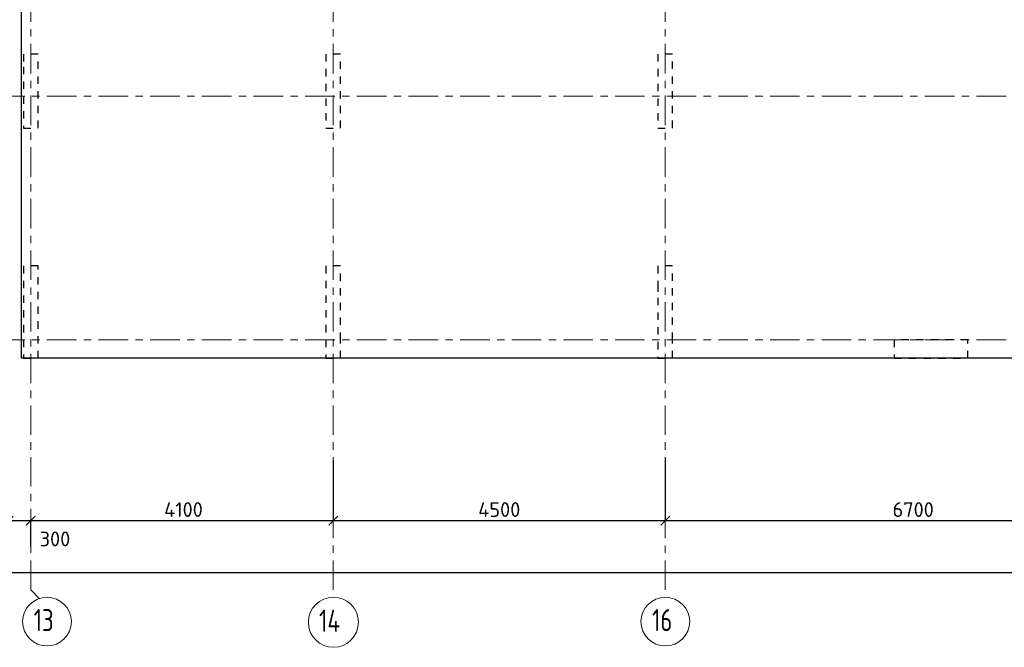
# Model space of a CAD drawing. Header units: metres. Extents: x -38 to 97, y -15 to 21.
# Tile 6 of 87: x 33 to 46, y -4 to 4. Entities that reach past the tile are written whole.
import ezdxf

# ---------------------------------------------------------------- set-up
doc = ezdxf.new("R2010")
doc.units = ezdxf.units.M
doc.header["$PDMODE"] = 65
for name, pattern in [('______11', [0.5, 0.4, -0.05, 0, -0.05]), ('______2', [0.0405, 0.03, -0.0105]), ('______5', [1.1, 0.8, -0.1, 0.1, -0.1])]:
    doc.linetypes.add(name, pattern=pattern)
for name, color, linetype, lineweight in [('XR$2$Осевая линия (1)', 7, '______5', 13), ('XR$2$Размерная линия (1)', 7, 'Continuous', 13), ('XR$4$Перекрытие (1)', 7, 'Continuous', 35)]:
    doc.layers.add(name, color=color, linetype=linetype, lineweight=lineweight)
doc.layers.add('XR$6$Стена_ бетон несущ.', color=7, linetype='Continuous', lineweight=70, true_color=0xb4b496)
doc.styles.add('ISOCPEUR', font='txt')
doc.dimstyles.new('DIMSTYLE_3', dxfattribs={"dimtxt": 0.2, "dimasz": 0.2, "dimexe": 0, "dimexo": 0, "dimgap": 0.1, "dimtad": 2, "dimdec": 0, "dimlfac": 1000, "dimrnd": 5, "dimzin": 12, "dimdsep": 46, "dimtxsty": 'ISOCPEUR', "dimblk1": 'ALL_ML_STRICH', "dimblk2": 'ALL_ML_STRICH', "dimsah": 1, "dimcen": 0, "dimclrd": 7, "dimclre": 256, "dimclrt": 7, "dimadec": 0, "dimazin": 0, "dimtfac": 1, "dimtdec": 0, "dimtix": 1, "dimtmove": 2, "dimatfit": 3, "dimfxl": 0, "dimtzin": 0, "dimlwd": 0, "dimlwe": -3, "dimarcsym": 0})
doc.dimstyles.new('DIMSTYLE_4', dxfattribs={"dimtxt": 0.2, "dimasz": 0.2, "dimexe": 0, "dimexo": 0, "dimgap": 0.1, "dimtad": 0, "dimdec": 0, "dimlfac": 1000, "dimrnd": 5, "dimzin": 12, "dimdsep": 46, "dimtxsty": 'ISOCPEUR', "dimblk1": 'ALL_ML_STRICH', "dimblk2": 'ALL_ML_STRICH', "dimsah": 1, "dimcen": 0, "dimclrd": 7, "dimclre": 256, "dimclrt": 7, "dimadec": 0, "dimazin": 0, "dimtfac": 1, "dimtdec": 0, "dimtix": 1, "dimtmove": 2, "dimatfit": 3, "dimfxl": 0, "dimtvp": 1.2, "dimtzin": 0, "dimlwd": 0, "dimlwe": -3, "dimarcsym": 0})

# ---------------------------------------------------------------- blocks, each defined once
blk = doc.blocks.new('ALL_ML_STRICH')
at = {"color": 0, "linetype": 'ByBlock', "lineweight": -2}
for p, q in [((-1, 0), (0.5, 0)), ((-0.3, -0.3), (0.3, 0.3)), ((0, -0.5), (0, 0.5))]:
    blk.add_line(p, q, dxfattribs=at)
blk = doc.blocks.new('*D12')
at = {"layer": 'DEFPOINTS', "color": 7, "linetype": 'Continuous', "lineweight": 13, "transparency": 33554687}
for p in [(0.5, -3.103), (0.5, -3.156), (61.6, -3.14)]:
    blk.add_point(p, dxfattribs=at)
at = {"layer": 'XR$2$Размерная линия (1)', "color": 9, "linetype": 'Continuous', "lineweight": -2, "true_color": 0xc7c7c7, "transparency": 33554687}
for p, q in [((0.5, -3.123), (0.5, -3.156)), ((61.6, -3.156), (61.6, -3.156))]:
    blk.add_line(p, q, dxfattribs=at)
at = {"layer": 'XR$2$Размерная линия (1)', "color": 7, "linetype": 'Continuous', "lineweight": -2, "transparency": 33554687}
blk.add_line((0.5, -3.156), (61.6, -3.156), dxfattribs=at)
at = {"layer": 'XR$2$Размерная линия (1)', "color": 7, "linetype": 'Continuous', "lineweight": 13, "transparency": 33554687, "xscale": 0.2, "yscale": 0.2, "zscale": 0.2, "rotation": 180}
blk.add_blockref('ALL_ML_STRICH', (0.5, -3.156), dxfattribs=at)
at = {"layer": 'XR$2$Размерная линия (1)', "color": 7, "linetype": 'Continuous', "lineweight": 13, "transparency": 33554687, "xscale": 0.2, "yscale": 0.2, "zscale": 0.2}
blk.add_blockref('ALL_ML_STRICH', (61.6, -3.156), dxfattribs=at)
at = {"layer": 'XR$2$Размерная линия (1)', "color": 7, "linetype": 'Continuous', "lineweight": 13, "transparency": 33554687, "insert": (31.1, -3.006), "char_height": 0.2, "width": 1, "attachment_point": 5, "style": 'ISOCPEUR'}
blk.add_mtext('\\A1;{61100}', dxfattribs=at)
blk = doc.blocks.new('*D20')
at = {"layer": 'DEFPOINTS', "color": 7, "linetype": 'Continuous', "lineweight": 13, "transparency": 33554687}
for p in [(32.55, -2.452), (32.55, -2.802), (32.85, -2.818)]:
    blk.add_point(p, dxfattribs=at)
at = {"layer": 'XR$2$Размерная линия (1)', "color": 9, "linetype": 'Continuous', "lineweight": -2, "true_color": 0xc7c7c7, "transparency": 33554687}
for p, q in [((32.55, -2.782), (32.55, -2.452)), ((32.85, -2.798), (32.85, -2.452))]:
    blk.add_line(p, q, dxfattribs=at)
at = {"layer": 'XR$2$Размерная линия (1)', "color": 7, "linetype": 'Continuous', "lineweight": -2, "transparency": 33554687}
blk.add_line((32.55, -2.452), (32.85, -2.452), dxfattribs=at)
at = {"layer": 'XR$2$Размерная линия (1)', "color": 7, "linetype": 'Continuous', "lineweight": 13, "transparency": 33554687, "xscale": 0.2, "yscale": 0.2, "zscale": 0.2, "rotation": 180}
blk.add_blockref('ALL_ML_STRICH', (32.55, -2.452), dxfattribs=at)
at = {"layer": 'XR$2$Размерная линия (1)', "color": 7, "linetype": 'Continuous', "lineweight": 13, "transparency": 33554687, "xscale": 0.2, "yscale": 0.2, "zscale": 0.2}
blk.add_blockref('ALL_ML_STRICH', (32.85, -2.452), dxfattribs=at)
at = {"layer": 'XR$2$Размерная линия (1)', "color": 7, "linetype": 'Continuous', "lineweight": 13, "transparency": 33554687, "insert": (33.178, -2.7), "char_height": 0.2, "width": 0.6, "attachment_point": 5, "style": 'ISOCPEUR'}
blk.add_mtext('\\A1;{300}', dxfattribs=at)
blk = doc.blocks.new('*D21')
at = {"layer": 'DEFPOINTS', "color": 7, "linetype": 'Continuous', "lineweight": 13, "transparency": 33554687}
for p in [(36.95, -1.617), (32.85, -2.452), (32.85, -2.818)]:
    blk.add_point(p, dxfattribs=at)
at = {"layer": 'XR$2$Размерная линия (1)', "color": 9, "linetype": 'Continuous', "lineweight": -2, "true_color": 0xc7c7c7, "transparency": 33554687}
for p, q in [((36.95, -1.637), (36.95, -2.452)), ((32.85, -2.798), (32.85, -2.452))]:
    blk.add_line(p, q, dxfattribs=at)
at = {"layer": 'XR$2$Размерная линия (1)', "color": 7, "linetype": 'Continuous', "lineweight": -2, "transparency": 33554687}
blk.add_line((32.85, -2.452), (36.95, -2.452), dxfattribs=at)
at = {"layer": 'XR$2$Размерная линия (1)', "color": 7, "linetype": 'Continuous', "lineweight": 13, "transparency": 33554687, "xscale": 0.2, "yscale": 0.2, "zscale": 0.2, "rotation": 180}
blk.add_blockref('ALL_ML_STRICH', (32.85, -2.452), dxfattribs=at)
at = {"layer": 'XR$2$Размерная линия (1)', "color": 7, "linetype": 'Continuous', "lineweight": 13, "transparency": 33554687, "xscale": 0.2, "yscale": 0.2, "zscale": 0.2}
blk.add_blockref('ALL_ML_STRICH', (36.95, -2.452), dxfattribs=at)
at = {"layer": 'XR$2$Размерная линия (1)', "color": 7, "linetype": 'Continuous', "lineweight": 13, "transparency": 33554687, "insert": (34.92, -2.302), "char_height": 0.2, "width": 0.8, "attachment_point": 5, "style": 'ISOCPEUR'}
blk.add_mtext('\\A1;{4100}', dxfattribs=at)
blk = doc.blocks.new('*D22')
at = {"layer": 'DEFPOINTS', "color": 7, "linetype": 'Continuous', "lineweight": 13, "transparency": 33554687}
for p in [(41.45, -1.575), (36.95, -1.617), (36.95, -2.452)]:
    blk.add_point(p, dxfattribs=at)
at = {"layer": 'XR$2$Размерная линия (1)', "color": 9, "linetype": 'Continuous', "lineweight": -2, "true_color": 0xc7c7c7, "transparency": 33554687}
for p, q in [((41.45, -1.595), (41.45, -2.452)), ((36.95, -1.637), (36.95, -2.452))]:
    blk.add_line(p, q, dxfattribs=at)
at = {"layer": 'XR$2$Размерная линия (1)', "color": 7, "linetype": 'Continuous', "lineweight": -2, "transparency": 33554687}
blk.add_line((36.95, -2.452), (41.45, -2.452), dxfattribs=at)
at = {"layer": 'XR$2$Размерная линия (1)', "color": 7, "linetype": 'Continuous', "lineweight": 13, "transparency": 33554687, "xscale": 0.2, "yscale": 0.2, "zscale": 0.2, "rotation": 180}
blk.add_blockref('ALL_ML_STRICH', (36.95, -2.452), dxfattribs=at)
at = {"layer": 'XR$2$Размерная линия (1)', "color": 7, "linetype": 'Continuous', "lineweight": 13, "transparency": 33554687, "xscale": 0.2, "yscale": 0.2, "zscale": 0.2}
blk.add_blockref('ALL_ML_STRICH', (41.45, -2.452), dxfattribs=at)
at = {"layer": 'XR$2$Размерная линия (1)', "color": 7, "linetype": 'Continuous', "lineweight": 13, "transparency": 33554687, "insert": (39.2, -2.302), "char_height": 0.2, "width": 0.8, "attachment_point": 5, "style": 'ISOCPEUR'}
blk.add_mtext('\\A1;{4500}', dxfattribs=at)
blk = doc.blocks.new('*D23')
at = {"layer": 'DEFPOINTS', "color": 7, "linetype": 'Continuous', "lineweight": 13, "transparency": 33554687}
for p in [(41.45, -1.575), (48.15, -1.606), (41.45, -2.452)]:
    blk.add_point(p, dxfattribs=at)
at = {"layer": 'XR$2$Размерная линия (1)', "color": 9, "linetype": 'Continuous', "lineweight": -2, "true_color": 0xc7c7c7, "transparency": 33554687}
for p, q in [((41.45, -1.595), (41.45, -2.452)), ((48.15, -1.626), (48.15, -2.452))]:
    blk.add_line(p, q, dxfattribs=at)
at = {"layer": 'XR$2$Размерная линия (1)', "color": 7, "linetype": 'Continuous', "lineweight": -2, "transparency": 33554687}
blk.add_line((41.45, -2.452), (48.15, -2.452), dxfattribs=at)
at = {"layer": 'XR$2$Размерная линия (1)', "color": 7, "linetype": 'Continuous', "lineweight": 13, "transparency": 33554687, "xscale": 0.2, "yscale": 0.2, "zscale": 0.2, "rotation": 180}
blk.add_blockref('ALL_ML_STRICH', (41.45, -2.452), dxfattribs=at)
at = {"layer": 'XR$2$Размерная линия (1)', "color": 7, "linetype": 'Continuous', "lineweight": 13, "transparency": 33554687, "xscale": 0.2, "yscale": 0.2, "zscale": 0.2}
blk.add_blockref('ALL_ML_STRICH', (48.15, -2.452), dxfattribs=at)
at = {"layer": 'XR$2$Размерная линия (1)', "color": 7, "linetype": 'Continuous', "lineweight": 13, "transparency": 33554687, "insert": (44.81, -2.302), "char_height": 0.2, "width": 0.8, "attachment_point": 5, "style": 'ISOCPEUR'}
blk.add_mtext('\\A1;{6700}', dxfattribs=at)

msp = doc.modelspace()

# ---------------------------------------------------------------- linework, layer by layer
at = {"layer": 'XR$2$Осевая линия (1)', "color": 253, "linetype": '______11', "lineweight": 13, "true_color": 0xa0a0a0, "transparency": 33554687}
for p, q in [((32.85, -3.39), (32.85, 19.78)), ((36.95, -3.39), (36.95, 8.76)), ((41.45, -3.39), (41.45, 8.13)), ((-2.63, 3.3), (62.6, 3.3)), ((-2.63, 0), (62.6, 0)), ((32.85, -3.39), (32.9702, -3.5102))]:
    msp.add_line(p, q, dxfattribs=at)
at = {"layer": 'XR$2$Осевая линия (1)', "color": 7, "linetype": 'Continuous', "lineweight": 13, "transparency": 33554687}
for centre, radius in [((33.0704, -3.8199), 0.3304), ((36.9521, -3.8291), 0.3396), ((41.4504, -3.8199), 0.3304)]:
    msp.add_circle(centre, radius, dxfattribs=at)
at = {"layer": 'XR$4$Перекрытие (1)', "color": 7, "linetype": 'Continuous', "lineweight": 25, "transparency": 33554687}
for p, q in [((32.725, -0.2498), (32.725, 16.6502)), ((61.85, -0.2498), (32.725, -0.2498))]:
    msp.add_line(p, q, dxfattribs=at)
at = {"layer": 'XR$6$Стена_ бетон несущ.', "color": 253, "linetype": '______2', "lineweight": -3, "true_color": 0xa0a0a0, "transparency": 33554687}
for p, q in [((32.95, 3.87), (32.75, 3.87)), ((32.75, 3.87), (32.75, 3.7)), ((32.95, 2.87), (32.95, 3.87)), ((37.05, 3.87), (36.85, 3.87)), ((36.85, 3.87), (36.85, 2.87)), ((37.05, 2.87), (37.05, 3.87)), ((41.55, 3.87), (41.35, 3.87)), ((41.35, 3.87), (41.35, 2.87)), ((41.55, 2.87), (41.55, 3.87)), ((32.75, 3.7), (32.75, 3.7)), ((32.75, 3.7), (32.75, 2.87)), ((32.75, 2.87), (32.95, 2.87)), ((36.85, 2.87), (37.05, 2.87)), ((41.35, 2.87), (41.55, 2.87)), ((32.95, 1), (32.75, 1)), ((32.75, 1), (32.75, -0.25)), ((32.95, -0.25), (32.95, 1)), ((37.05, 1), (36.85, 1)), ((36.85, 1), (36.85, 0)), ((37.05, 0), (37.05, 1)), ((41.55, 1), (41.35, 1)), ((41.35, 1), (41.35, 0.75)), ((41.55, 0), (41.55, 1)), ((41.35, 0.75), (41.35, 0.57)), ((41.35, 0.57), (41.35, -0.25)), ((36.85, 0), (36.85, -0.25)), ((37.05, -0.25), (37.05, 0)), ((41.55, -0.25), (41.55, 0)), ((45.55, 0), (44.55, 0)), ((44.55, 0), (44.55, -0.25)), ((45.55, -0.25), (45.55, 0)), ((32.75, -0.25), (32.95, -0.25)), ((36.85, -0.25), (37.05, -0.25)), ((41.35, -0.25), (41.55, -0.25)), ((44.55, -0.25), (45.55, -0.25))]:
    msp.add_line(p, q, dxfattribs=at)

# ---------------------------------------------------------------- texts
at = {"layer": 'XR$2$Осевая линия (1)', "color": 7, "linetype": 'Continuous', "lineweight": 13, "transparency": 33554687, "char_height": 0.3, "attachment_point": 7, "style": 'ISOCPEUR'}
for s, insert, width in [('\\W0.75;13', (32.8904, -3.9504), 0.472281), ('\\W0.76;14', (36.7571, -3.9596), 0.504562), ('\\W0.75;16', (41.2704, -3.9504), 0.472281)]:
    msp.add_mtext(s, dxfattribs=dict(at, insert=insert, width=width))

# ---------------------------------------------------------------- dimensions: what is measured, and where the dimension line sits
at = {"layer": 'XR$2$Размерная линия (1)', "color": 7, "linetype": 'Continuous', "lineweight": 13, "transparency": 33554687}
for base, p1, p2, dimstyle, picture, middle in [((41.45, -2.452), (36.95, -1.6372), (41.45, -1.5948), 'DIMSTYLE_3', '*D22', (39.2, -2.302)), ((48.15, -2.452), (41.45, -1.5948), (48.15, -1.6259), 'DIMSTYLE_3', '*D23', (44.81, -2.302)), ((36.95, -2.452), (32.85, -2.7982), (36.95, -1.6372), 'DIMSTYLE_3', '*D21', (34.92, -2.302)), ((32.85, -2.452), (32.55, -2.7816), (32.85, -2.7982), 'DIMSTYLE_4', '*D20', (33.1784, -2.6996)), ((61.6, -3.1563), (0.5, -3.1233), (61.6, -3.1563), 'DIMSTYLE_3', '*D12', (31.1, -3.0063))]:
    dim = msp.add_linear_dim(base=base, p1=p1, p2=p2, dimstyle=dimstyle, override={"dimpost": '<>', "dimclrd": 7, "dimclre": 9, "dimclrt": 7, "dimlwd": 0, "dimlwe": 65533}, dxfattribs=at)
    dim.commit()
    dim.dimension.update_dxf_attribs({"geometry": picture, "text_midpoint": middle, "dimtype": 160})

doc.saveas('drawing.dxf')
